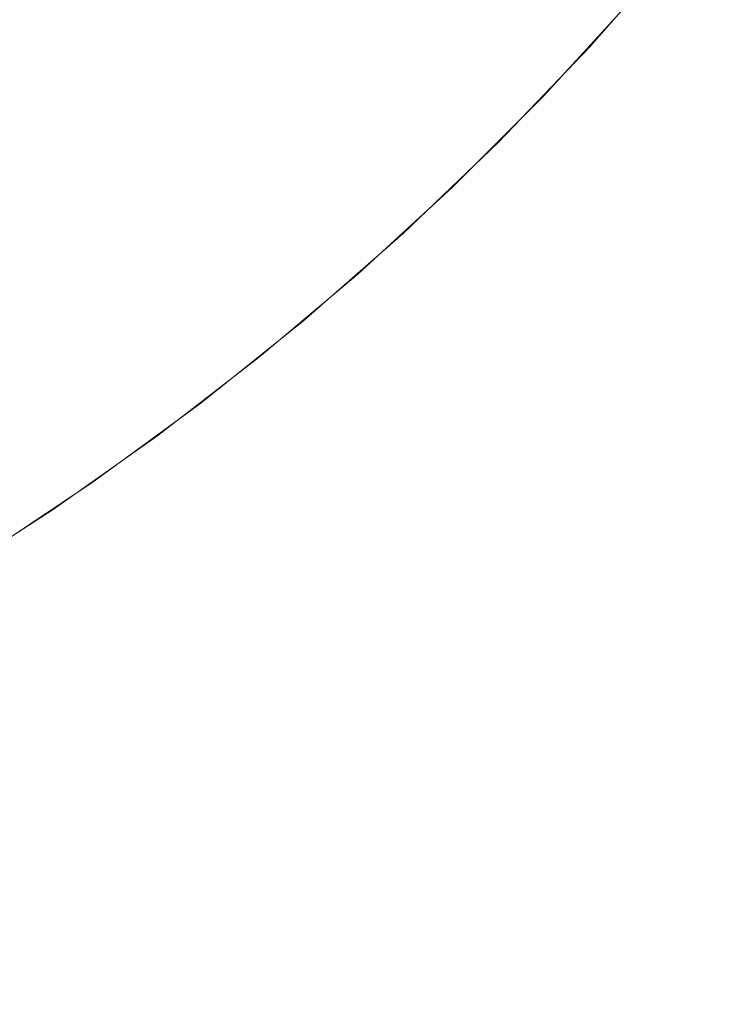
# Model space of a CAD drawing. Header units: centimetres. Extents: x -25.8 to 27.5, y 33.3 to 35.1.
# Tile 236 of 256: x 9.5717 to 9.6422, y 33.5425 to 33.6401. Entities that reach past the tile are written whole.
import ezdxf

# ---------------------------------------------------------------- set-up
doc = ezdxf.new("R2010")
doc.units = ezdxf.units.CM
doc.header["$LTSCALE"] = 2.54
doc.layers.add('Lucido design-1', color=7, linetype='Continuous')

# ---------------------------------------------------------------- blocks, each defined once
blk = doc.blocks.new('Gruppo-6-1')
at = {"color": 7, "linetype": 'Continuous', "lineweight": 9}
for points in [[(-25.69296, 35.040112, 330.586121), (-25.69296, 33.440112, 330.586121), (27.40704, 33.440112, 330.586121), (27.40704, 35.040112, 330.586121)], [(-25.69296, 35.040112, 306.619358), (-25.69296, 33.440112, 306.619358), (27.40704, 33.440112, 306.619358), (27.40704, 35.040112, 306.619358)]]:
    blk.add_3dface(points, dxfattribs=at)
for points, invisible_edges in [([(27.40704, 33.440112, 305.819358), (9.640451, 33.651646, 305.819358), (9.648239, 33.661722, 305.819358)], 9), ([(9.636853, 33.647276, 329.786121), (9.645046, 33.657484, 329.786121), (27.40704, 33.440112, 329.786121)], 10), ([(9.615914, 33.648715, 329.787525), (9.607366, 33.639786, 329.787525), (9.604497, 33.642655, 329.788299), (9.612922, 33.651456, 329.788299)], 15), ([(9.632242, 33.64191, 305.819358), (9.640451, 33.651646, 305.819358), (27.40704, 33.440112, 305.819358)], 10), ([(9.625867, 33.64752, 305.81972), (9.617496, 33.638407, 305.81972), (9.614525, 33.641253, 305.820156), (9.622778, 33.650239, 305.820156)], 15), ([(9.636853, 33.647276, 329.786121), (9.628223, 33.637435, 329.786121), (9.625009, 33.64038, 329.786217), (9.633513, 33.650078, 329.786217)], 14), ([(9.592019, 33.647108, 305.824844), (9.583661, 33.639431, 305.824844), (9.58111, 33.64233, 305.826268), (9.589347, 33.649896, 305.826268)], 15), ([(9.608644, 33.64689, 305.821536), (9.600262, 33.638508, 305.821536), (9.597481, 33.641409, 305.822475), (9.605743, 33.649671, 305.822475)], 15), ([(9.58504, 33.645859, 329.793031), (9.576397, 33.63828, 329.793031), (9.573957, 33.641188, 329.794612), (9.582475, 33.648659, 329.794612)], 15), ([(9.601656, 33.645496, 329.789238), (9.592982, 33.637192, 329.789238), (9.590298, 33.640121, 329.790342), (9.598847, 33.648305, 329.790342)], 15), ([(9.618929, 33.645952, 329.786919), (9.610258, 33.636894, 329.786919), (9.607366, 33.639786, 329.787525), (9.615914, 33.648715, 329.787525)], 15), ([(9.578602, 33.64518, 305.827849), (9.570174, 33.638075, 305.827849), (9.567834, 33.640973, 305.829583), (9.57614, 33.647977, 305.829583)], 15), ([(9.594732, 33.644277, 305.823579), (9.586252, 33.636488, 305.823579), (9.583661, 33.639431, 305.824844), (9.592019, 33.647108, 305.824844)], 15), ([(9.628969, 33.64479, 305.819453), (9.620479, 33.635547, 305.819453), (9.617496, 33.638407, 305.81972), (9.625867, 33.64752, 305.81972)], 15), ([(27.40704, 33.440112, 329.786121), (9.628223, 33.637435, 329.786121), (9.636853, 33.647276, 329.786121)], 9), ([(9.611573, 33.644083, 305.820762), (9.603069, 33.635579, 305.820762), (9.600262, 33.638508, 305.821536), (9.608644, 33.64689, 305.821536)], 15), ([(9.58111, 33.64233, 305.826268), (9.572559, 33.635121, 305.826268), (9.570174, 33.638075, 305.827849), (9.578602, 33.64518, 305.827849)], 15), ([(9.587649, 33.643012, 329.791607), (9.57888, 33.635322, 329.791607), (9.576397, 33.63828, 329.793031), (9.58504, 33.645859, 329.793031)], 15), ([(9.604497, 33.642655, 329.788299), (9.595696, 33.63423, 329.788299), (9.592982, 33.637192, 329.789238), (9.601656, 33.645496, 329.789238)], 15), ([(9.621962, 33.643172, 329.786483), (9.613167, 33.633985, 329.786483), (9.610258, 33.636894, 329.786919), (9.618929, 33.645952, 329.786919)], 15), ([(9.597481, 33.641409, 305.822475), (9.588876, 33.633506, 305.822475), (9.586252, 33.636488, 305.823579), (9.594732, 33.644277, 305.823579)], 15), ([(9.632242, 33.64191, 305.819358), (9.623627, 33.63253, 305.819358), (9.620479, 33.635547, 305.819453), (9.628969, 33.64479, 305.819453)], 14), ([(9.573957, 33.641188, 329.794612), (9.565121, 33.634097, 329.794612), (9.562853, 33.637052, 329.796346), (9.571562, 33.644042, 329.796346)], 15), ([(9.614525, 33.641253, 305.820156), (9.605899, 33.632627, 305.820156), (9.603069, 33.635579, 305.820762), (9.611573, 33.644083, 305.820762)], 15), ([(9.625009, 33.64038, 329.786217), (9.616089, 33.631063, 329.786217), (9.613167, 33.633985, 329.786483), (9.621962, 33.643172, 329.786483)], 15), ([(9.583661, 33.639431, 305.824844), (9.574985, 33.632116, 305.824844), (9.572559, 33.635121, 305.826268), (9.58111, 33.64233, 305.826268)], 15), ([(9.590298, 33.640121, 329.790342), (9.5814, 33.632318, 329.790342), (9.57888, 33.635322, 329.791607), (9.587649, 33.643012, 329.791607)], 15), ([(9.607366, 33.639786, 329.787525), (9.598437, 33.631238, 329.787525), (9.595696, 33.63423, 329.788299), (9.604497, 33.642655, 329.788299)], 15), ([(9.600262, 33.638508, 305.821536), (9.591531, 33.630489, 305.821536), (9.588876, 33.633506, 305.822475), (9.597481, 33.641409, 305.822475)], 15), ([(9.617496, 33.638407, 305.81972), (9.608745, 33.629656, 305.81972), (9.605899, 33.632627, 305.820156), (9.614525, 33.641253, 305.820156)], 15), ([(27.40704, 33.440112, 305.819358), (9.623627, 33.63253, 305.819358), (9.632242, 33.64191, 305.819358)], 9), ([(9.576397, 33.63828, 329.793031), (9.567432, 33.631085, 329.793031), (9.565121, 33.634097, 329.794612), (9.573957, 33.641188, 329.794612)], 15), ([(9.628223, 33.637435, 329.786121), (9.619172, 33.62798, 329.786121), (9.616089, 33.631063, 329.786217), (9.625009, 33.64038, 329.786217)], 14), ([(9.586252, 33.636488, 305.823579), (9.577448, 33.629066, 305.823579), (9.574985, 33.632116, 305.824844), (9.583661, 33.639431, 305.824844)], 15), ([(9.592982, 33.637192, 329.789238), (9.583953, 33.629275, 329.789238), (9.5814, 33.632318, 329.790342), (9.590298, 33.640121, 329.790342)], 15), ([(9.610258, 33.636894, 329.786919), (9.6012, 33.628223, 329.786919), (9.598437, 33.631238, 329.787525), (9.607366, 33.639786, 329.787525)], 15), ([(9.57888, 33.635322, 329.791607), (9.569783, 33.628021, 329.791607), (9.567432, 33.631085, 329.793031), (9.576397, 33.63828, 329.793031)], 15), ([(9.603069, 33.635579, 305.820762), (9.594212, 33.627444, 305.820762), (9.591531, 33.630489, 305.821536), (9.600262, 33.638508, 305.821536)], 15), ([(9.620479, 33.635547, 305.819453), (9.611605, 33.626673, 305.819453), (9.608745, 33.629656, 305.81972), (9.617496, 33.638407, 305.81972)], 15), ([(9.572559, 33.635121, 305.826268), (9.56371, 33.62828, 305.826268), (9.561452, 33.631333, 305.827849), (9.570174, 33.638075, 305.827849)], 15), ([(9.619172, 33.62798, 329.786121), (9.628223, 33.637435, 329.786121), (27.40704, 33.440112, 329.786121)], 10), ([(9.588876, 33.633506, 305.822475), (9.579944, 33.625975, 305.822475), (9.577448, 33.629066, 305.823579), (9.586252, 33.636488, 305.823579)], 15), ([(9.595696, 33.63423, 329.788299), (9.586536, 33.626197, 329.788299), (9.583953, 33.629275, 329.789238), (9.592982, 33.637192, 329.789238)], 15), ([(9.613167, 33.633985, 329.786483), (9.60398, 33.62519, 329.786483), (9.6012, 33.628223, 329.786919), (9.610258, 33.636894, 329.786919)], 15), ([(9.605899, 33.632627, 305.820156), (9.596913, 33.624374, 305.820156), (9.594212, 33.627444, 305.820762), (9.603069, 33.635579, 305.820762)], 15), ([(9.623627, 33.63253, 305.819358), (9.614622, 33.623525, 305.819358), (9.611605, 33.626673, 305.819453), (9.620479, 33.635547, 305.819453)], 14), ([(9.574985, 33.632116, 305.824844), (9.566006, 33.625176, 305.824844), (9.56371, 33.62828, 305.826268), (9.572559, 33.635121, 305.826268)], 15), ([(9.5814, 33.632318, 329.790342), (9.57217, 33.624911, 329.790342), (9.569783, 33.628021, 329.791607), (9.57888, 33.635322, 329.791607)], 15), ([(9.591531, 33.630489, 305.821536), (9.582468, 33.622848, 305.821536), (9.579944, 33.625975, 305.822475), (9.588876, 33.633506, 305.822475)], 15), ([(9.598437, 33.631238, 329.787525), (9.589144, 33.623089, 329.787525), (9.586536, 33.626197, 329.788299), (9.595696, 33.63423, 329.788299)], 15), ([(9.616089, 33.631063, 329.786217), (9.606772, 33.622143, 329.786217), (9.60398, 33.62519, 329.786483), (9.613167, 33.633985, 329.786483)], 15), ([(9.608745, 33.629656, 305.81972), (9.599632, 33.621285, 305.81972), (9.596913, 33.624374, 305.820156), (9.605899, 33.632627, 305.820156)], 15), ([(9.614622, 33.623525, 305.819358), (9.623627, 33.63253, 305.819358), (27.40704, 33.440112, 305.819358)], 10), ([(9.577448, 33.629066, 305.823579), (9.568338, 33.622023, 305.823579), (9.566006, 33.625176, 305.824844), (9.574985, 33.632116, 305.824844)], 15), ([(9.583953, 33.629275, 329.789238), (9.574588, 33.621759, 329.789238), (9.57217, 33.624911, 329.790342), (9.5814, 33.632318, 329.790342)], 15), ([(9.594212, 33.627444, 305.820762), (9.585017, 33.619691, 305.820762), (9.582468, 33.622848, 305.821536), (9.591531, 33.630489, 305.821536)], 15), ([(9.6012, 33.628223, 329.786919), (9.591773, 33.619956, 329.786919), (9.589144, 33.623089, 329.787525), (9.598437, 33.631238, 329.787525)], 15), ([(9.619172, 33.62798, 329.786121), (9.609717, 33.618929, 329.786121), (9.606772, 33.622143, 329.786217), (9.616089, 33.631063, 329.786217)], 14), ([(9.611605, 33.626673, 305.819453), (9.602362, 33.618183, 305.819453), (9.599632, 33.621285, 305.81972), (9.608745, 33.629656, 305.81972)], 15), ([(9.579944, 33.625975, 305.822475), (9.5707, 33.618829, 305.822475), (9.568338, 33.622023, 305.823579), (9.577448, 33.629066, 305.823579)], 15), ([(9.586536, 33.626197, 329.788299), (9.577035, 33.618571, 329.788299), (9.574588, 33.621759, 329.789238), (9.583953, 33.629275, 329.789238)], 15), ([(9.57217, 33.624911, 329.790342), (9.562626, 33.617913, 329.790342), (9.560377, 33.621124, 329.791607), (9.569783, 33.628021, 329.791607)], 15), ([(9.60398, 33.62519, 329.786483), (9.594417, 33.616804, 329.786483), (9.591773, 33.619956, 329.786919), (9.6012, 33.628223, 329.786919)], 15), ([(27.40704, 33.440112, 329.786121), (9.609717, 33.618929, 329.786121), (9.619172, 33.62798, 329.786121)], 9), ([(9.596913, 33.624374, 305.820156), (9.587586, 33.61651, 305.820156), (9.585017, 33.619691, 305.820762), (9.594212, 33.627444, 305.820762)], 15), ([(9.614622, 33.623525, 305.819358), (9.605242, 33.61491, 305.819358), (9.602362, 33.618183, 305.819453), (9.611605, 33.626673, 305.819453)], 14), ([(9.582468, 33.622848, 305.821536), (9.573089, 33.615598, 305.821536), (9.5707, 33.618829, 305.822475), (9.579944, 33.625975, 305.822475)], 15), ([(9.589144, 33.623089, 329.787525), (9.579505, 33.615352, 329.787525), (9.577035, 33.618571, 329.788299), (9.586536, 33.626197, 329.788299)], 15), ([(9.574588, 33.621759, 329.789238), (9.564904, 33.614658, 329.789238), (9.562626, 33.617913, 329.790342), (9.57217, 33.624911, 329.790342)], 15), ([(9.606772, 33.622143, 329.786217), (9.597074, 33.613639, 329.786217), (9.594417, 33.616804, 329.786483), (9.60398, 33.62519, 329.786483)], 15), ([(9.599632, 33.621285, 305.81972), (9.590171, 33.613309, 305.81972), (9.587586, 33.61651, 305.820156), (9.596913, 33.624374, 305.820156)], 15), ([(9.585017, 33.619691, 305.820762), (9.575502, 33.612336, 305.820762), (9.573089, 33.615598, 305.821536), (9.582468, 33.622848, 305.821536)], 15), ([(9.591773, 33.619956, 329.786919), (9.581994, 33.612108, 329.786919), (9.579505, 33.615352, 329.787525), (9.589144, 33.623089, 329.787525)], 15), ([(9.605242, 33.61491, 305.819358), (9.614622, 33.623525, 305.819358), (27.40704, 33.440112, 305.819358)], 10), ([(9.577035, 33.618571, 329.788299), (9.567209, 33.611366, 329.788299), (9.564904, 33.614658, 329.789238), (9.574588, 33.621759, 329.789238)], 15), ([(9.609717, 33.618929, 329.786121), (9.599876, 33.610299, 329.786121), (9.597074, 33.613639, 329.786217), (9.606772, 33.622143, 329.786217)], 14), ([(9.602362, 33.618183, 305.819453), (9.592767, 33.610093, 305.819453), (9.590171, 33.613309, 305.81972), (9.599632, 33.621285, 305.81972)], 15), ([(9.594417, 33.616804, 329.786483), (9.584499, 33.608843, 329.786483), (9.581994, 33.612108, 329.786919), (9.591773, 33.619956, 329.786919)], 15), ([(9.573089, 33.615598, 305.821536), (9.563411, 33.608753, 305.821536), (9.561161, 33.612083, 305.822475), (9.5707, 33.618829, 305.822475)], 15), ([(9.587586, 33.61651, 305.820156), (9.577934, 33.609049, 305.820156), (9.575502, 33.612336, 305.820762), (9.585017, 33.619691, 305.820762)], 15), ([(27.40704, 33.440112, 329.786121), (9.599876, 33.610299, 329.786121), (9.609717, 33.618929, 329.786121)], 9), ([(9.579505, 33.615352, 329.787525), (9.569537, 33.608043, 329.787525), (9.567209, 33.611366, 329.788299), (9.577035, 33.618571, 329.788299)], 15), ([(9.605242, 33.61491, 305.819358), (9.595506, 33.606701, 305.819358), (9.592767, 33.610093, 305.819453), (9.602362, 33.618183, 305.819453)], 14), ([(9.590171, 33.613309, 305.81972), (9.58038, 33.605741, 305.81972), (9.577934, 33.609049, 305.820156), (9.587586, 33.61651, 305.820156)], 15), ([(9.597074, 33.613639, 329.786217), (9.587014, 33.605565, 329.786217), (9.584499, 33.608843, 329.786483), (9.594417, 33.616804, 329.786483)], 15), ([(9.575502, 33.612336, 305.820762), (9.565683, 33.605392, 305.820762), (9.563411, 33.608753, 305.821536), (9.573089, 33.615598, 305.821536)], 15), ([(9.581994, 33.612108, 329.786919), (9.571882, 33.604693, 329.786919), (9.569537, 33.608043, 329.787525), (9.579505, 33.615352, 329.787525)], 15), ([(27.40704, 33.440112, 305.819358), (9.595506, 33.606701, 305.819358), (9.605242, 33.61491, 305.819358)], 9), ([(9.592767, 33.610093, 305.819453), (9.582837, 33.602418, 305.819453), (9.58038, 33.605741, 305.81972), (9.590171, 33.613309, 305.81972)], 15), ([(9.599876, 33.610299, 329.786121), (9.589668, 33.602106, 329.786121), (9.587014, 33.605565, 329.786217), (9.597074, 33.613639, 329.786217)], 14), ([(9.577934, 33.609049, 305.820156), (9.567973, 33.602004, 305.820156), (9.565683, 33.605392, 305.820762), (9.575502, 33.612336, 305.820762)], 15), ([(9.584499, 33.608843, 329.786483), (9.574242, 33.601323, 329.786483), (9.571882, 33.604693, 329.786919), (9.581994, 33.612108, 329.786919)], 15), ([(9.595506, 33.606701, 305.819358), (9.58543, 33.598913, 305.819358), (9.582837, 33.602418, 305.819453), (9.592767, 33.610093, 305.819453)], 14), ([(9.589668, 33.602106, 329.786121), (9.599876, 33.610299, 329.786121), (27.40704, 33.440112, 329.786121)], 10), ([(9.58038, 33.605741, 305.81972), (9.570277, 33.598595, 305.81972), (9.567973, 33.602004, 305.820156), (9.577934, 33.609049, 305.820156)], 15), ([(9.571882, 33.604693, 329.786919), (9.561456, 33.597727, 329.786919), (9.559259, 33.601176, 329.787525), (9.569537, 33.608043, 329.787525)], 15), ([(9.587014, 33.605565, 329.786217), (9.576612, 33.597938, 329.786217), (9.574242, 33.601323, 329.786483), (9.584499, 33.608843, 329.786483)], 15), ([(9.58543, 33.598913, 305.819358), (9.595506, 33.606701, 305.819358), (27.40704, 33.440112, 305.819358)], 10), ([(9.582837, 33.602418, 305.819453), (9.572591, 33.595171, 305.819453), (9.570277, 33.598595, 305.81972), (9.58038, 33.605741, 305.81972)], 15), ([(9.589668, 33.602106, 329.786121), (9.579113, 33.594366, 329.786121), (9.576612, 33.597938, 329.786217), (9.587014, 33.605565, 329.786217)], 14), ([(9.574242, 33.601323, 329.786483), (9.563667, 33.594257, 329.786483), (9.561456, 33.597727, 329.786919), (9.571882, 33.604693, 329.786919)], 15), ([(9.58543, 33.598913, 305.819358), (9.575032, 33.591559, 305.819358), (9.572591, 33.595171, 305.819453), (9.582837, 33.602418, 305.819453)], 14), ([(9.576612, 33.597938, 329.786217), (9.565887, 33.590772, 329.786217), (9.563667, 33.594257, 329.786483), (9.574242, 33.601323, 329.786483)], 15), ([(27.40704, 33.440112, 329.786121), (9.579113, 33.594366, 329.786121), (9.589668, 33.602106, 329.786121)], 9), ([(9.572591, 33.595171, 305.819453), (9.562046, 33.588366, 305.819453), (9.55988, 33.591885, 305.81972), (9.570277, 33.598595, 305.81972)], 15), ([(9.575032, 33.591559, 305.819358), (9.58543, 33.598913, 305.819358), (27.40704, 33.440112, 305.819358)], 10), ([(9.579113, 33.594366, 329.786121), (9.56823, 33.587095, 329.786121), (9.565887, 33.590772, 329.786217), (9.576612, 33.597938, 329.786217)], 14), ([(9.575032, 33.591559, 305.819358), (9.564332, 33.584653, 305.819358), (9.562046, 33.588366, 305.819453), (9.572591, 33.595171, 305.819453)], 14), ([(27.40704, 33.440112, 329.786121), (9.56823, 33.587095, 329.786121), (9.579113, 33.594366, 329.786121)], 9), ([(27.40704, 33.440112, 305.819358), (9.564332, 33.584653, 305.819358), (9.575032, 33.591559, 305.819358)], 9), ([(9.55704, 33.580304, 329.786121), (9.56823, 33.587095, 329.786121), (27.40704, 33.440112, 329.786121)], 10), ([(9.553348, 33.578208, 305.819358), (9.564332, 33.584653, 305.819358), (27.40704, 33.440112, 305.819358)], 10), ([(9.545565, 33.574009, 329.786121), (9.55704, 33.580304, 329.786121), (27.40704, 33.440112, 329.786121)], 10), ([(9.542101, 33.572234, 305.819358), (9.553348, 33.578208, 305.819358), (27.40704, 33.440112, 305.819358)], 10), ([(27.40704, 33.440112, 329.786121), (9.533825, 33.56822, 329.786121), (9.545565, 33.574009, 329.786121)], 9), ([(27.40704, 33.440112, 305.819358), (9.53061, 33.566743, 305.819358), (9.542101, 33.572234, 305.819358)], 9), ([(9.521845, 33.562948, 329.786121), (9.533825, 33.56822, 329.786121), (27.40704, 33.440112, 329.786121)], 10), ([(27.40704, 33.440112, 305.819358), (9.518897, 33.561745, 305.819358), (9.53061, 33.566743, 305.819358)], 9), ([(27.40704, 33.440112, 329.786121), (9.509646, 33.558204, 329.786121), (9.521845, 33.562948, 329.786121)], 9), ([(9.506982, 33.557249, 305.819358), (9.518897, 33.561745, 305.819358), (27.40704, 33.440112, 305.819358)], 10), ([(27.40704, 33.440112, 329.786121), (9.497252, 33.553997, 329.786121), (9.509646, 33.558204, 329.786121)], 9), ([(9.494887, 33.553262, 305.819358), (9.506982, 33.557249, 305.819358), (27.40704, 33.440112, 305.819358)], 10), ([(9.484686, 33.550334, 329.786121), (9.497252, 33.553997, 329.786121), (27.40704, 33.440112, 329.786121)], 10), ([(27.40704, 33.440112, 305.819358), (9.482633, 33.549792, 305.819358), (9.494887, 33.553262, 305.819358)], 9), ([(9.470244, 33.546845, 305.819358), (9.482633, 33.549792, 305.819358), (27.40704, 33.440112, 305.819358)], 10), ([(9.471972, 33.547223, 329.786121), (9.484686, 33.550334, 329.786121), (27.40704, 33.440112, 329.786121)], 10), ([(9.45774, 33.544427, 305.819358), (9.470244, 33.546845, 305.819358), (27.40704, 33.440112, 305.819358)], 10), ([(27.40704, 33.440112, 329.786121), (9.459134, 33.54467, 329.786121), (9.471972, 33.547223, 329.786121)], 9), ([(27.40704, 33.440112, 329.786121), (9.446198, 33.542679, 329.786121), (9.459134, 33.54467, 329.786121)], 9), ([(27.40704, 33.440112, 305.819358), (9.445145, 33.542542, 305.819358), (9.45774, 33.544427, 305.819358)], 9), ([(9.433187, 33.541254, 329.786121), (9.446198, 33.542679, 329.786121), (27.40704, 33.440112, 329.786121)], 10)]:
    blk.add_3dface(points, dxfattribs=dict(at, invisible_edges=invisible_edges))

msp = doc.modelspace()

# ---------------------------------------------------------------- block references
at = {"layer": 'Lucido design-1', "color": 7}
msp.add_blockref('Gruppo-6-1', (0, 0), dxfattribs=at)

doc.saveas('drawing.dxf')
